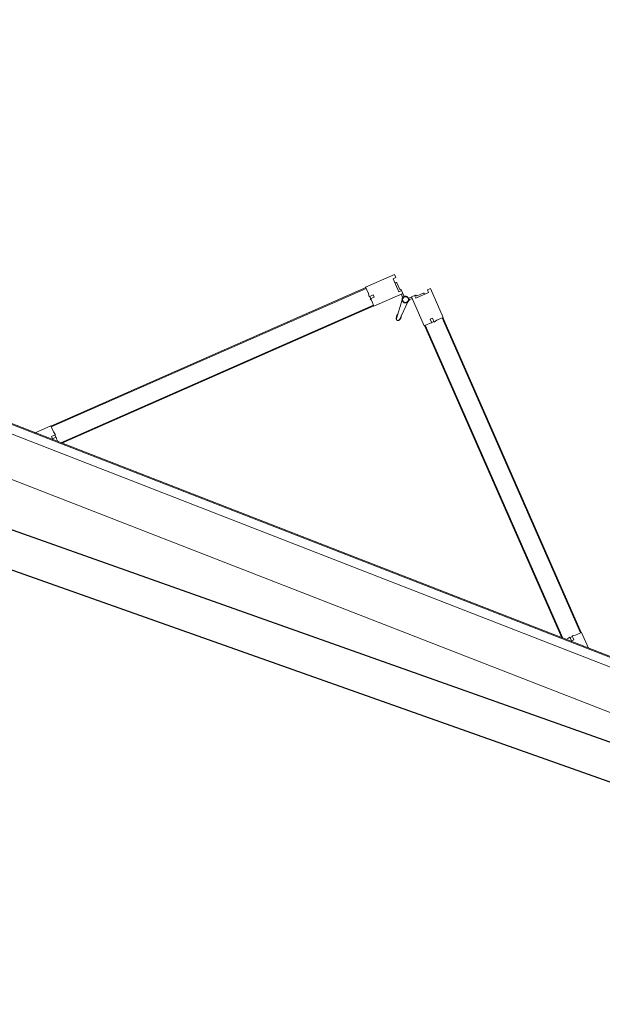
# Model space of a CAD drawing. Header units: millimetres. Extents: x 1512 to 2105, y 794 to 1149.
# Tile 238 of 256: x 1867.64 to 1869.04, y 878.68 to 881.06. Entities that reach past the tile are written whole.
import ezdxf

# ---------------------------------------------------------------- set-up
doc = ezdxf.new("R2010")
doc.units = ezdxf.units.MM
doc.layers.add('A-DOOR', color=31, linetype='Continuous', lineweight=9)
doc.layers.add('A-WALL', color=113, linetype='Continuous', lineweight=9)

# ---------------------------------------------------------------- blocks, each defined once
blk = doc.blocks.new('5-panel_Bi-fold_external_door_10806 - Type 1-V15-دوم')
at = {"layer": 'A-DOOR'}
for p, q in [((-0.1205, 0.7449), (-0.1742, 0.6912)), ((-0.1148, 0.7393), (-0.1205, 0.7449)), ((-0.1198, 0.7343), (-0.1148, 0.7393)), ((-0.0274, 0.7449), (-0.033, 0.7393)), ((-0.033, 0.7393), (-0.0281, 0.7343)), ((0.0264, 0.6912), (-0.0274, 0.7449)), ((-0.0957, 0.7103), (-0.1198, 0.7343)), ((-0.1103, 0.7284), (-0.112, 0.7266)), ((-0.1103, 0.7284), (-0.112, 0.7266)), ((-0.1103, 0.7284), (-0.112, 0.7266)), ((-0.097, 0.7173), (-0.1081, 0.7284)), ((-0.0908, 0.7153), (-0.0957, 0.7103)), ((-0.0909, 0.7151), (-0.0924, 0.7165)), ((-0.0851, 0.7096), (-0.0908, 0.7153)), ((-0.0571, 0.7153), (-0.0627, 0.7096)), ((-0.0521, 0.7103), (-0.0571, 0.7153)), ((-0.0554, 0.7165), (-0.0569, 0.7151)), ((-0.0281, 0.7343), (-0.0521, 0.7103)), ((-0.0397, 0.7284), (-0.0508, 0.7173)), ((-0.0358, 0.7266), (-0.0376, 0.7284)), ((-0.0358, 0.7266), (-0.0376, 0.7284)), ((-0.0358, 0.7266), (-0.0376, 0.7284)), ((-0.7598, 0.1042), (-0.1735, 0.6905)), ((-0.7584, 0.1027), (-0.1721, 0.6891)), ((-0.1742, 0.6912), (-0.1627, 0.6797)), ((-0.1735, 0.6905), (-0.1721, 0.6891)), ((-0.1389, 0.6558), (-0.0851, 0.7096)), ((-0.0879, 0.7068), (-0.0837, 0.7025)), ((-0.0797, 0.7039), (-0.0853, 0.7094)), ((-0.0812, 0.695), (-0.0779, 0.648)), ((-0.0699, 0.648), (-0.0666, 0.695)), ((-0.0625, 0.7094), (-0.0681, 0.7039)), ((-0.0674, 0.7031), (-0.0676, 0.7033)), ((-0.0674, 0.7031), (-0.0676, 0.7033)), ((-0.0674, 0.7031), (-0.0676, 0.7033)), ((-0.0674, 0.7031), (-0.0676, 0.7033)), ((-0.0674, 0.7031), (-0.0676, 0.7033)), ((-0.0674, 0.7031), (-0.0676, 0.7033)), ((-0.0674, 0.7031), (-0.0676, 0.7033)), ((-0.0674, 0.7031), (-0.0676, 0.7033)), ((-0.0674, 0.7031), (-0.0676, 0.7033)), ((-0.0642, 0.7025), (-0.0599, 0.7068)), ((-0.0627, 0.7096), (-0.009, 0.6558)), ((0.0148, 0.6797), (0.0264, 0.6912)), ((0.0243, 0.6891), (0.0257, 0.6905)), ((0.0243, 0.6891), (0.6106, 0.1027)), ((0.0257, 0.6905), (0.612, 0.1042)), ((-0.1627, 0.6797), (-0.158, 0.6731)), ((-0.158, 0.6731), (-0.1507, 0.6804)), ((-0.1571, 0.6741), (-0.1528, 0.6698)), ((-0.1464, 0.6762), (-0.1536, 0.6691)), ((-0.1536, 0.6691), (-0.15, 0.667)), ((-0.1507, 0.6804), (-0.1464, 0.6762)), ((-0.15, 0.667), (-0.1389, 0.6558)), ((-0.009, 0.6558), (0.0022, 0.667)), ((-0.0014, 0.6762), (0.0029, 0.6804)), ((0.0057, 0.6691), (-0.0014, 0.6762)), ((0.0022, 0.667), (0.0057, 0.6691)), ((0.0029, 0.6804), (0.0102, 0.6731)), ((0.005, 0.6698), (0.0092, 0.6741)), ((0.0102, 0.6731), (0.0148, 0.6797)), ((-0.7235, 0.0755), (-0.141, 0.658)), ((-0.7207, 0.0755), (-0.1396, 0.6566)), ((-0.141, 0.658), (-0.1396, 0.6566)), ((-0.0796, 0.6523), (-0.0777, 0.647)), ((-0.0796, 0.6523), (-0.0779, 0.648)), ((-0.0777, 0.647), (-0.0796, 0.6523)), ((-0.0777, 0.647), (-0.0778, 0.6474)), ((-0.0701, 0.647), (-0.0683, 0.6523)), ((-0.0683, 0.6523), (-0.0701, 0.647)), ((-0.0701, 0.647), (-0.07, 0.6474)), ((-0.0683, 0.6523), (-0.0699, 0.648)), ((-0.0083, 0.6566), (-0.0069, 0.658)), ((-0.0083, 0.6566), (0.5728, 0.0755)), ((-0.0069, 0.658), (0.5757, 0.0755)), ((-0.7605, 0.1049), (-0.7899, 0.0755)), ((-0.749, 0.0933), (-0.7605, 0.1049)), ((-0.7584, 0.1027), (-0.7598, 0.1042)), ((0.6127, 0.1049), (0.6012, 0.0933)), ((0.612, 0.1042), (0.6106, 0.1027)), ((0.6421, 0.0755), (0.6127, 0.1049)), ((2.581, 0.0759), (-2.331, 0.0759)), ((2.581, 0.0737), (-2.331, 0.0737)), ((-0.7498, 0.0814), (-0.7424, 0.0887)), ((-0.7455, 0.0771), (-0.7498, 0.0814)), ((-0.7424, 0.0887), (-0.749, 0.0933)), ((-0.7384, 0.0842), (-0.7455, 0.0771)), ((-0.7391, 0.0835), (-0.7434, 0.0877)), ((-0.7363, 0.0807), (-0.7384, 0.0842)), ((-0.7311, 0.0755), (-0.7363, 0.0807)), ((0.5885, 0.0807), (0.5833, 0.0755)), ((0.5906, 0.0842), (0.5885, 0.0807)), ((0.5977, 0.0771), (0.5906, 0.0842)), ((0.5956, 0.0877), (0.5913, 0.0835)), ((0.6012, 0.0933), (0.5946, 0.0887)), ((0.5946, 0.0887), (0.6019, 0.0814)), ((0.6019, 0.0814), (0.5977, 0.0771)), ((-2.331, 0.0516), (2.581, 0.0516)), ((-2.331, -0.05), (2.581, -0.05))]:
    blk.add_line(p, q, dxfattribs=at)
at = {"layer": 'A-DOOR', "flags": 128}
for points in [[(-0.0739, 0.7063), (-0.0742, 0.7063), (-0.0746, 0.7063), (-0.0749, 0.7063), (-0.0752, 0.7062), (-0.0755, 0.7062), (-0.0758, 0.7061), (-0.0761, 0.706), (-0.0764, 0.7059), (-0.0767, 0.7058), (-0.077, 0.7057), (-0.0773, 0.7056), (-0.0776, 0.7054), (-0.0779, 0.7053), (-0.0782, 0.7051), (-0.0784, 0.7049), (-0.0787, 0.7048), (-0.0789, 0.7046), (-0.0792, 0.7044), (-0.0794, 0.7041), (-0.0797, 0.7039), (-0.0799, 0.7037), (-0.0801, 0.7034), (-0.0803, 0.7032), (-0.0805, 0.7029), (-0.0806, 0.7027), (-0.0808, 0.7024), (-0.081, 0.7021), (-0.0811, 0.7018), (-0.0812, 0.7015), (-0.0814, 0.7012), (-0.0815, 0.7009), (-0.0816, 0.7006), (-0.0817, 0.7003), (-0.0817, 0.7), (-0.0818, 0.6997), (-0.0818, 0.6994), (-0.0819, 0.6991), (-0.0819, 0.6987), (-0.0819, 0.6984), (-0.0819, 0.6981), (-0.0819, 0.6978), (-0.0819, 0.6975), (-0.0818, 0.6972), (-0.0818, 0.6968), (-0.0817, 0.6965), (-0.0816, 0.6962), (-0.0815, 0.6959), (-0.0814, 0.6956), (-0.0813, 0.6953), (-0.0812, 0.695), (-0.0811, 0.6947), (-0.0809, 0.6944), (-0.0807, 0.6942), (-0.0806, 0.6939), (-0.0804, 0.6936), (-0.0802, 0.6934), (-0.08, 0.6931), (-0.0798, 0.6929), (-0.0796, 0.6927), (-0.0793, 0.6924), (-0.0791, 0.6922), (-0.0788, 0.692), (-0.0786, 0.6918), (-0.0783, 0.6917), (-0.078, 0.6915), (-0.0778, 0.6913), (-0.0775, 0.6912), (-0.0772, 0.691)], [(-0.0739, 0.7063), (-0.0742, 0.7063), (-0.0746, 0.7063), (-0.0749, 0.7063), (-0.0752, 0.7062), (-0.0755, 0.7062), (-0.0758, 0.7061), (-0.0761, 0.706), (-0.0764, 0.7059), (-0.0767, 0.7058), (-0.077, 0.7057), (-0.0773, 0.7056), (-0.0776, 0.7054), (-0.0779, 0.7053), (-0.0782, 0.7051), (-0.0784, 0.7049), (-0.0787, 0.7048), (-0.0789, 0.7046), (-0.0792, 0.7044), (-0.0794, 0.7041), (-0.0797, 0.7039), (-0.0799, 0.7037), (-0.0801, 0.7034), (-0.0803, 0.7032), (-0.0805, 0.7029), (-0.0806, 0.7027), (-0.0808, 0.7024), (-0.081, 0.7021), (-0.0811, 0.7018), (-0.0812, 0.7015), (-0.0814, 0.7012), (-0.0815, 0.7009), (-0.0816, 0.7006), (-0.0817, 0.7003), (-0.0817, 0.7), (-0.0818, 0.6997), (-0.0818, 0.6994), (-0.0819, 0.6991), (-0.0819, 0.6987), (-0.0819, 0.6984), (-0.0819, 0.6981), (-0.0819, 0.6978), (-0.0819, 0.6975), (-0.0818, 0.6972), (-0.0818, 0.6968), (-0.0817, 0.6965), (-0.0816, 0.6962), (-0.0815, 0.6959), (-0.0814, 0.6956), (-0.0813, 0.6953), (-0.0812, 0.695), (-0.0811, 0.6947), (-0.0809, 0.6944), (-0.0807, 0.6942), (-0.0806, 0.6939), (-0.0804, 0.6936), (-0.0802, 0.6934), (-0.08, 0.6931), (-0.0798, 0.6929), (-0.0796, 0.6927), (-0.0793, 0.6924), (-0.0791, 0.6922), (-0.0788, 0.692), (-0.0786, 0.6918), (-0.0783, 0.6917), (-0.078, 0.6915), (-0.0778, 0.6913), (-0.0775, 0.6912), (-0.0772, 0.691), (-0.0769, 0.6909), (-0.0766, 0.6908), (-0.0763, 0.6907), (-0.076, 0.6906), (-0.0757, 0.6905), (-0.0754, 0.6905), (-0.075, 0.6904), (-0.0747, 0.6904), (-0.0744, 0.6904), (-0.0741, 0.6903), (-0.0739, 0.6903)], [(-0.0739, 0.7063), (-0.0742, 0.7063), (-0.0746, 0.7063), (-0.0749, 0.7063), (-0.0752, 0.7062), (-0.0755, 0.7062), (-0.0758, 0.7061), (-0.0761, 0.706), (-0.0764, 0.7059), (-0.0767, 0.7058), (-0.077, 0.7057), (-0.0773, 0.7056), (-0.0776, 0.7054), (-0.0779, 0.7053), (-0.0782, 0.7051), (-0.0784, 0.7049), (-0.0787, 0.7048), (-0.0789, 0.7046), (-0.0792, 0.7044), (-0.0794, 0.7041), (-0.0797, 0.7039), (-0.0799, 0.7037), (-0.0801, 0.7034), (-0.0803, 0.7032), (-0.0805, 0.7029), (-0.0806, 0.7027), (-0.0808, 0.7024), (-0.081, 0.7021), (-0.0811, 0.7018), (-0.0812, 0.7015), (-0.0814, 0.7012), (-0.0815, 0.7009), (-0.0816, 0.7006), (-0.0817, 0.7003), (-0.0817, 0.7), (-0.0818, 0.6997), (-0.0818, 0.6994), (-0.0819, 0.6991), (-0.0819, 0.6987), (-0.0819, 0.6984), (-0.0819, 0.6981), (-0.0819, 0.6978), (-0.0819, 0.6975), (-0.0818, 0.6972), (-0.0818, 0.6968), (-0.0817, 0.6965), (-0.0816, 0.6962), (-0.0815, 0.6959), (-0.0814, 0.6956), (-0.0813, 0.6953), (-0.0812, 0.695), (-0.0811, 0.6947), (-0.0809, 0.6944), (-0.0807, 0.6942), (-0.0806, 0.6939), (-0.0804, 0.6936), (-0.0802, 0.6934), (-0.08, 0.6931), (-0.0798, 0.6929), (-0.0796, 0.6927), (-0.0793, 0.6924), (-0.0791, 0.6922), (-0.0788, 0.692), (-0.0786, 0.6918), (-0.0783, 0.6917), (-0.078, 0.6915), (-0.0778, 0.6913), (-0.0775, 0.6912), (-0.0772, 0.691)], [(-0.0739, 0.7063), (-0.0742, 0.7063), (-0.0746, 0.7063), (-0.0749, 0.7063), (-0.0752, 0.7062), (-0.0755, 0.7062), (-0.0758, 0.7061), (-0.0761, 0.706), (-0.0764, 0.7059), (-0.0767, 0.7058), (-0.077, 0.7057), (-0.0773, 0.7056), (-0.0776, 0.7054), (-0.0779, 0.7053), (-0.0782, 0.7051), (-0.0784, 0.7049), (-0.0787, 0.7048), (-0.0789, 0.7046), (-0.0792, 0.7044), (-0.0794, 0.7041), (-0.0797, 0.7039), (-0.0799, 0.7037), (-0.0801, 0.7034), (-0.0803, 0.7032), (-0.0805, 0.7029), (-0.0806, 0.7027), (-0.0808, 0.7024), (-0.081, 0.7021), (-0.0811, 0.7018), (-0.0812, 0.7015), (-0.0814, 0.7012), (-0.0815, 0.7009), (-0.0816, 0.7006), (-0.0817, 0.7003), (-0.0817, 0.7), (-0.0818, 0.6997), (-0.0818, 0.6994), (-0.0819, 0.6991), (-0.0819, 0.6987), (-0.0819, 0.6984), (-0.0819, 0.6981), (-0.0819, 0.6978), (-0.0819, 0.6975), (-0.0818, 0.6972), (-0.0818, 0.6968), (-0.0817, 0.6965), (-0.0816, 0.6962), (-0.0815, 0.6959), (-0.0814, 0.6956), (-0.0813, 0.6953), (-0.0812, 0.695), (-0.0811, 0.6947), (-0.0809, 0.6944), (-0.0807, 0.6942), (-0.0806, 0.6939), (-0.0804, 0.6936), (-0.0802, 0.6934), (-0.08, 0.6931), (-0.0798, 0.6929), (-0.0796, 0.6927), (-0.0793, 0.6924), (-0.0791, 0.6922), (-0.0788, 0.692), (-0.0786, 0.6918), (-0.0783, 0.6917), (-0.078, 0.6915), (-0.0778, 0.6913), (-0.0775, 0.6912), (-0.0772, 0.691)], [(-0.0739, 0.7063), (-0.0742, 0.7063), (-0.0746, 0.7063), (-0.0749, 0.7063), (-0.0752, 0.7062), (-0.0755, 0.7062), (-0.0758, 0.7061), (-0.0761, 0.706), (-0.0764, 0.7059), (-0.0767, 0.7058), (-0.077, 0.7057), (-0.0773, 0.7056), (-0.0776, 0.7054), (-0.0779, 0.7053), (-0.0782, 0.7051), (-0.0784, 0.7049), (-0.0787, 0.7048), (-0.0789, 0.7046), (-0.0792, 0.7044), (-0.0794, 0.7041), (-0.0797, 0.7039), (-0.0799, 0.7037), (-0.0801, 0.7034), (-0.0803, 0.7032), (-0.0805, 0.7029), (-0.0806, 0.7027), (-0.0808, 0.7024), (-0.081, 0.7021), (-0.0811, 0.7018), (-0.0812, 0.7015), (-0.0814, 0.7012), (-0.0815, 0.7009), (-0.0816, 0.7006), (-0.0817, 0.7003), (-0.0817, 0.7), (-0.0818, 0.6997), (-0.0818, 0.6994), (-0.0819, 0.6991), (-0.0819, 0.6987), (-0.0819, 0.6984), (-0.0819, 0.6981), (-0.0819, 0.6978), (-0.0819, 0.6975), (-0.0818, 0.6972), (-0.0818, 0.6968), (-0.0817, 0.6965), (-0.0816, 0.6962), (-0.0815, 0.6959), (-0.0814, 0.6956), (-0.0813, 0.6953), (-0.0812, 0.695), (-0.0811, 0.6947), (-0.0809, 0.6944), (-0.0807, 0.6942), (-0.0806, 0.6939), (-0.0804, 0.6936), (-0.0802, 0.6934), (-0.08, 0.6931), (-0.0798, 0.6929), (-0.0796, 0.6927), (-0.0793, 0.6924), (-0.0791, 0.6922), (-0.0788, 0.692), (-0.0786, 0.6918), (-0.0783, 0.6917), (-0.078, 0.6915), (-0.0778, 0.6913), (-0.0775, 0.6912), (-0.0772, 0.691)], [(-0.0808, 0.7024), (-0.081, 0.7021), (-0.0811, 0.7018), (-0.0812, 0.7015), (-0.0814, 0.7012), (-0.0815, 0.7009), (-0.0816, 0.7006), (-0.0817, 0.7003), (-0.0817, 0.7), (-0.0818, 0.6997), (-0.0818, 0.6994), (-0.0819, 0.6991), (-0.0819, 0.6987), (-0.0819, 0.6984), (-0.0819, 0.6981), (-0.0819, 0.6978), (-0.0819, 0.6975), (-0.0818, 0.6972), (-0.0818, 0.6968), (-0.0817, 0.6965), (-0.0816, 0.6962), (-0.0815, 0.6959), (-0.0814, 0.6956), (-0.0813, 0.6953)], [(-0.081, 0.7021), (-0.0811, 0.7018), (-0.0812, 0.7015), (-0.0814, 0.7012), (-0.0815, 0.7009), (-0.0816, 0.7006), (-0.0817, 0.7003), (-0.0817, 0.7), (-0.0818, 0.6997), (-0.0818, 0.6994), (-0.0819, 0.6991), (-0.0819, 0.6987), (-0.0819, 0.6984), (-0.0819, 0.6981), (-0.0819, 0.6978), (-0.0819, 0.6975), (-0.0818, 0.6972), (-0.0818, 0.6968), (-0.0817, 0.6965), (-0.0816, 0.6962), (-0.0815, 0.6959), (-0.0814, 0.6956), (-0.0813, 0.6953)], [(-0.081, 0.7021), (-0.0811, 0.7018), (-0.0812, 0.7015), (-0.0814, 0.7012), (-0.0815, 0.7009), (-0.0816, 0.7006), (-0.0817, 0.7003), (-0.0817, 0.7), (-0.0818, 0.6997), (-0.0818, 0.6994), (-0.0819, 0.6991), (-0.0819, 0.6987), (-0.0819, 0.6984), (-0.0819, 0.6981), (-0.0819, 0.6978), (-0.0819, 0.6975), (-0.0818, 0.6972), (-0.0818, 0.6968), (-0.0817, 0.6965), (-0.0816, 0.6962), (-0.0815, 0.6959), (-0.0814, 0.6956), (-0.0813, 0.6953)], [(-0.081, 0.7021), (-0.0811, 0.7018), (-0.0812, 0.7015), (-0.0814, 0.7012), (-0.0815, 0.7009), (-0.0816, 0.7006), (-0.0817, 0.7003), (-0.0817, 0.7), (-0.0818, 0.6997), (-0.0818, 0.6994), (-0.0819, 0.6991), (-0.0819, 0.6987), (-0.0819, 0.6984), (-0.0819, 0.6981), (-0.0819, 0.6978), (-0.0819, 0.6975), (-0.0818, 0.6972), (-0.0818, 0.6968), (-0.0817, 0.6965), (-0.0816, 0.6962), (-0.0815, 0.6959), (-0.0814, 0.6956), (-0.0813, 0.6953)], [(-0.081, 0.7021), (-0.0811, 0.7018), (-0.0812, 0.7015), (-0.0814, 0.7012), (-0.0815, 0.7009), (-0.0816, 0.7006), (-0.0817, 0.7003), (-0.0817, 0.7), (-0.0818, 0.6997), (-0.0818, 0.6994), (-0.0819, 0.6991), (-0.0819, 0.6987), (-0.0819, 0.6984), (-0.0819, 0.6981), (-0.0819, 0.6978), (-0.0819, 0.6975), (-0.0818, 0.6972), (-0.0818, 0.6968), (-0.0817, 0.6965), (-0.0816, 0.6962), (-0.0815, 0.6959), (-0.0814, 0.6956), (-0.0813, 0.6953)], [(-0.081, 0.7021), (-0.0811, 0.7018), (-0.0812, 0.7015), (-0.0814, 0.7012), (-0.0815, 0.7009), (-0.0816, 0.7006), (-0.0817, 0.7003), (-0.0817, 0.7), (-0.0818, 0.6997), (-0.0818, 0.6994), (-0.0819, 0.6991), (-0.0819, 0.6987), (-0.0819, 0.6984), (-0.0819, 0.6981), (-0.0819, 0.6978), (-0.0819, 0.6975), (-0.0818, 0.6972), (-0.0818, 0.6968), (-0.0817, 0.6965), (-0.0816, 0.6962), (-0.0815, 0.6959), (-0.0814, 0.6956), (-0.0813, 0.6953)], [(-0.081, 0.7021), (-0.0811, 0.7018), (-0.0812, 0.7015), (-0.0814, 0.7012), (-0.0815, 0.7009), (-0.0816, 0.7006), (-0.0817, 0.7003), (-0.0817, 0.7), (-0.0818, 0.6997), (-0.0818, 0.6994), (-0.0819, 0.6991), (-0.0819, 0.6987), (-0.0819, 0.6984), (-0.0819, 0.6981), (-0.0819, 0.6978), (-0.0819, 0.6975), (-0.0818, 0.6972), (-0.0818, 0.6968), (-0.0817, 0.6965), (-0.0816, 0.6962), (-0.0815, 0.6959), (-0.0814, 0.6956), (-0.0813, 0.6953)], [(-0.081, 0.7021), (-0.0811, 0.7018), (-0.0812, 0.7015), (-0.0814, 0.7012), (-0.0815, 0.7009), (-0.0816, 0.7006), (-0.0817, 0.7003), (-0.0817, 0.7), (-0.0818, 0.6997), (-0.0818, 0.6994), (-0.0819, 0.6991), (-0.0819, 0.6987), (-0.0819, 0.6984), (-0.0819, 0.6981), (-0.0819, 0.6978), (-0.0819, 0.6975), (-0.0818, 0.6972), (-0.0818, 0.6968), (-0.0817, 0.6965), (-0.0816, 0.6962), (-0.0815, 0.6959), (-0.0814, 0.6956), (-0.0813, 0.6953)], [(-0.081, 0.7021), (-0.0811, 0.7018), (-0.0812, 0.7015), (-0.0814, 0.7012), (-0.0815, 0.7009), (-0.0816, 0.7006), (-0.0817, 0.7003), (-0.0817, 0.7), (-0.0818, 0.6997), (-0.0818, 0.6994), (-0.0819, 0.6991), (-0.0819, 0.6987), (-0.0819, 0.6984), (-0.0819, 0.6981), (-0.0819, 0.6978), (-0.0819, 0.6975), (-0.0818, 0.6972), (-0.0818, 0.6968), (-0.0817, 0.6965), (-0.0816, 0.6962), (-0.0815, 0.6959), (-0.0814, 0.6956), (-0.0813, 0.6953)], [(-0.0742, 0.7063), (-0.0746, 0.7063), (-0.0749, 0.7063), (-0.0752, 0.7062), (-0.0755, 0.7062), (-0.0758, 0.7061), (-0.0761, 0.706), (-0.0764, 0.7059), (-0.0767, 0.7058), (-0.077, 0.7057), (-0.0773, 0.7056), (-0.0776, 0.7054), (-0.0779, 0.7053), (-0.0782, 0.7051), (-0.0784, 0.7049), (-0.0787, 0.7048), (-0.0789, 0.7046), (-0.0792, 0.7044), (-0.0794, 0.7041), (-0.0797, 0.7039), (-0.0799, 0.7037), (-0.0801, 0.7034), (-0.0803, 0.7032), (-0.0805, 0.7029)], [(-0.0742, 0.7063), (-0.0746, 0.7063), (-0.0749, 0.7063), (-0.0752, 0.7062), (-0.0755, 0.7062), (-0.0758, 0.7061), (-0.0761, 0.706), (-0.0764, 0.7059), (-0.0767, 0.7058), (-0.077, 0.7057), (-0.0773, 0.7056), (-0.0776, 0.7054), (-0.0779, 0.7053), (-0.0782, 0.7051), (-0.0784, 0.7049), (-0.0787, 0.7048), (-0.0789, 0.7046), (-0.0792, 0.7044), (-0.0794, 0.7041), (-0.0797, 0.7039), (-0.0799, 0.7037), (-0.0801, 0.7034), (-0.0803, 0.7032), (-0.0805, 0.7029)], [(-0.0742, 0.7063), (-0.0746, 0.7063), (-0.0749, 0.7063), (-0.0752, 0.7062), (-0.0755, 0.7062), (-0.0758, 0.7061), (-0.0761, 0.706), (-0.0764, 0.7059), (-0.0767, 0.7058), (-0.077, 0.7057), (-0.0773, 0.7056), (-0.0776, 0.7054), (-0.0779, 0.7053), (-0.0782, 0.7051), (-0.0784, 0.7049), (-0.0787, 0.7048), (-0.0789, 0.7046), (-0.0792, 0.7044), (-0.0794, 0.7041), (-0.0797, 0.7039), (-0.0799, 0.7037), (-0.0801, 0.7034), (-0.0803, 0.7032), (-0.0805, 0.7029)], [(-0.0742, 0.7063), (-0.0746, 0.7063), (-0.0749, 0.7063), (-0.0752, 0.7062), (-0.0755, 0.7062), (-0.0758, 0.7061), (-0.0761, 0.706), (-0.0764, 0.7059), (-0.0767, 0.7058), (-0.077, 0.7057), (-0.0773, 0.7056), (-0.0776, 0.7054), (-0.0779, 0.7053), (-0.0782, 0.7051), (-0.0784, 0.7049), (-0.0787, 0.7048), (-0.0789, 0.7046), (-0.0792, 0.7044), (-0.0794, 0.7041), (-0.0797, 0.7039), (-0.0799, 0.7037), (-0.0801, 0.7034), (-0.0803, 0.7032), (-0.0805, 0.7029)], [(-0.0742, 0.7063), (-0.0746, 0.7063), (-0.0749, 0.7063), (-0.0752, 0.7062), (-0.0755, 0.7062), (-0.0758, 0.7061), (-0.0761, 0.706), (-0.0764, 0.7059), (-0.0767, 0.7058), (-0.077, 0.7057), (-0.0773, 0.7056), (-0.0776, 0.7054), (-0.0779, 0.7053), (-0.0782, 0.7051), (-0.0784, 0.7049), (-0.0787, 0.7048), (-0.0789, 0.7046), (-0.0792, 0.7044), (-0.0794, 0.7041), (-0.0797, 0.7039), (-0.0799, 0.7037), (-0.0801, 0.7034), (-0.0803, 0.7032), (-0.0805, 0.7029)], [(-0.0742, 0.7063), (-0.0746, 0.7063), (-0.0749, 0.7063), (-0.0752, 0.7062), (-0.0755, 0.7062), (-0.0758, 0.7061), (-0.0761, 0.706), (-0.0764, 0.7059), (-0.0767, 0.7058), (-0.077, 0.7057), (-0.0773, 0.7056), (-0.0776, 0.7054), (-0.0779, 0.7053), (-0.0782, 0.7051), (-0.0784, 0.7049), (-0.0787, 0.7048), (-0.0789, 0.7046), (-0.0792, 0.7044), (-0.0794, 0.7041), (-0.0797, 0.7039), (-0.0799, 0.7037), (-0.0801, 0.7034), (-0.0803, 0.7032), (-0.0805, 0.7029)], [(-0.0742, 0.7063), (-0.0746, 0.7063), (-0.0749, 0.7063), (-0.0752, 0.7062), (-0.0755, 0.7062), (-0.0758, 0.7061), (-0.0761, 0.706), (-0.0764, 0.7059), (-0.0767, 0.7058), (-0.077, 0.7057), (-0.0773, 0.7056), (-0.0776, 0.7054), (-0.0779, 0.7053), (-0.0782, 0.7051), (-0.0784, 0.7049), (-0.0787, 0.7048), (-0.0789, 0.7046), (-0.0792, 0.7044), (-0.0794, 0.7041), (-0.0797, 0.7039), (-0.0799, 0.7037), (-0.0801, 0.7034), (-0.0803, 0.7032), (-0.0805, 0.7029)], [(-0.0742, 0.7063), (-0.0746, 0.7063), (-0.0749, 0.7063), (-0.0752, 0.7062), (-0.0755, 0.7062), (-0.0758, 0.7061), (-0.0761, 0.706), (-0.0764, 0.7059), (-0.0767, 0.7058), (-0.077, 0.7057), (-0.0773, 0.7056), (-0.0776, 0.7054), (-0.0779, 0.7053), (-0.0782, 0.7051), (-0.0784, 0.7049), (-0.0787, 0.7048), (-0.0789, 0.7046), (-0.0792, 0.7044), (-0.0794, 0.7041), (-0.0797, 0.7039), (-0.0799, 0.7037), (-0.0801, 0.7034), (-0.0803, 0.7032), (-0.0805, 0.7029)], [(-0.0742, 0.7063), (-0.0746, 0.7063), (-0.0749, 0.7063), (-0.0752, 0.7062), (-0.0755, 0.7062), (-0.0758, 0.7061), (-0.0761, 0.706), (-0.0764, 0.7059), (-0.0767, 0.7058), (-0.077, 0.7057), (-0.0773, 0.7056), (-0.0776, 0.7054), (-0.0779, 0.7053), (-0.0782, 0.7051), (-0.0784, 0.7049), (-0.0787, 0.7048), (-0.0789, 0.7046), (-0.0792, 0.7044), (-0.0794, 0.7041), (-0.0797, 0.7039), (-0.0799, 0.7037), (-0.0801, 0.7034), (-0.0803, 0.7032), (-0.0805, 0.7029)], [(-0.0769, 0.6909), (-0.0766, 0.6908), (-0.0763, 0.6907), (-0.076, 0.6906), (-0.0757, 0.6905), (-0.0754, 0.6905), (-0.075, 0.6904), (-0.0747, 0.6904), (-0.0744, 0.6904), (-0.0741, 0.6903), (-0.0739, 0.6903)], [(-0.0769, 0.6909), (-0.0766, 0.6908), (-0.0763, 0.6907), (-0.076, 0.6906), (-0.0757, 0.6905), (-0.0754, 0.6905), (-0.075, 0.6904), (-0.0747, 0.6904), (-0.0744, 0.6904), (-0.0741, 0.6903), (-0.0739, 0.6903)], [(-0.0769, 0.6909), (-0.0766, 0.6908), (-0.0763, 0.6907), (-0.076, 0.6906), (-0.0757, 0.6905), (-0.0754, 0.6905), (-0.075, 0.6904), (-0.0747, 0.6904), (-0.0744, 0.6904), (-0.0741, 0.6903), (-0.0739, 0.6903)], [(-0.0769, 0.6909), (-0.0766, 0.6908), (-0.0763, 0.6907), (-0.076, 0.6906), (-0.0757, 0.6905), (-0.0754, 0.6905), (-0.075, 0.6904), (-0.0747, 0.6904), (-0.0744, 0.6904), (-0.0741, 0.6903), (-0.0739, 0.6903)], [(-0.0681, 0.7038), (-0.0683, 0.704), (-0.0685, 0.7042), (-0.0688, 0.7045), (-0.069, 0.7047), (-0.0693, 0.7048), (-0.0695, 0.705), (-0.0698, 0.7052), (-0.0701, 0.7054), (-0.0704, 0.7055), (-0.0706, 0.7056), (-0.0709, 0.7058), (-0.0712, 0.7059), (-0.0715, 0.706), (-0.0718, 0.7061), (-0.0722, 0.7061), (-0.0725, 0.7062), (-0.0728, 0.7063), (-0.0731, 0.7063), (-0.0734, 0.7063), (-0.0737, 0.7063), (-0.0739, 0.7063)], [(-0.0739, 0.6903), (-0.0736, 0.6903), (-0.0733, 0.6904), (-0.073, 0.6904), (-0.0726, 0.6904), (-0.0723, 0.6905), (-0.072, 0.6906), (-0.0717, 0.6907), (-0.0714, 0.6907), (-0.0711, 0.6909), (-0.0708, 0.691), (-0.0705, 0.6911), (-0.0702, 0.6912), (-0.0699, 0.6914), (-0.0697, 0.6916), (-0.0694, 0.6917), (-0.0691, 0.6919), (-0.0689, 0.6921), (-0.0686, 0.6923), (-0.0684, 0.6925), (-0.0682, 0.6928), (-0.068, 0.693), (-0.0677, 0.6932), (-0.0676, 0.6935), (-0.0674, 0.6938), (-0.0672, 0.694), (-0.067, 0.6943), (-0.0669, 0.6946), (-0.0667, 0.6949), (-0.0666, 0.6951), (-0.0665, 0.6954), (-0.0663, 0.6957), (-0.0663, 0.696), (-0.0662, 0.6964), (-0.0661, 0.6967), (-0.066, 0.697), (-0.066, 0.6973), (-0.0659, 0.6976), (-0.0659, 0.6979), (-0.0659, 0.6983), (-0.0659, 0.6986), (-0.0659, 0.6989), (-0.066, 0.6992), (-0.066, 0.6995), (-0.0661, 0.6998), (-0.0661, 0.7002), (-0.0662, 0.7005), (-0.0663, 0.7008), (-0.0664, 0.7011), (-0.0665, 0.7014), (-0.0666, 0.7017), (-0.0668, 0.702), (-0.0669, 0.7022), (-0.0671, 0.7025), (-0.0673, 0.7028), (-0.0674, 0.7031), (-0.0676, 0.7033), (-0.0678, 0.7036), (-0.0681, 0.7038), (-0.0683, 0.704), (-0.0685, 0.7042), (-0.0688, 0.7045), (-0.069, 0.7047), (-0.0693, 0.7048), (-0.0695, 0.705), (-0.0698, 0.7052), (-0.0701, 0.7054), (-0.0704, 0.7055), (-0.0706, 0.7056), (-0.0709, 0.7058), (-0.0712, 0.7059), (-0.0715, 0.706), (-0.0718, 0.7061), (-0.0722, 0.7061), (-0.0725, 0.7062), (-0.0728, 0.7063), (-0.0731, 0.7063), (-0.0734, 0.7063), (-0.0737, 0.7063), (-0.0739, 0.7063)], [(-0.0681, 0.7038), (-0.0683, 0.704), (-0.0685, 0.7042), (-0.0688, 0.7045), (-0.069, 0.7047), (-0.0693, 0.7048), (-0.0695, 0.705), (-0.0698, 0.7052), (-0.0701, 0.7054), (-0.0704, 0.7055), (-0.0706, 0.7056), (-0.0709, 0.7058), (-0.0712, 0.7059), (-0.0715, 0.706), (-0.0718, 0.7061), (-0.0722, 0.7061), (-0.0725, 0.7062), (-0.0728, 0.7063), (-0.0731, 0.7063), (-0.0734, 0.7063), (-0.0737, 0.7063), (-0.0739, 0.7063)], [(-0.0681, 0.7038), (-0.0683, 0.704), (-0.0685, 0.7042), (-0.0688, 0.7045), (-0.069, 0.7047), (-0.0693, 0.7048), (-0.0695, 0.705), (-0.0698, 0.7052), (-0.0701, 0.7054), (-0.0704, 0.7055), (-0.0706, 0.7056), (-0.0709, 0.7058), (-0.0712, 0.7059), (-0.0715, 0.706), (-0.0718, 0.7061), (-0.0722, 0.7061), (-0.0725, 0.7062), (-0.0728, 0.7063), (-0.0731, 0.7063), (-0.0734, 0.7063), (-0.0737, 0.7063), (-0.0739, 0.7063)], [(-0.0681, 0.7038), (-0.0683, 0.704), (-0.0685, 0.7042), (-0.0688, 0.7045), (-0.069, 0.7047), (-0.0693, 0.7048), (-0.0695, 0.705), (-0.0698, 0.7052), (-0.0701, 0.7054), (-0.0704, 0.7055), (-0.0706, 0.7056), (-0.0709, 0.7058), (-0.0712, 0.7059), (-0.0715, 0.706), (-0.0718, 0.7061), (-0.0722, 0.7061), (-0.0725, 0.7062), (-0.0728, 0.7063), (-0.0731, 0.7063), (-0.0734, 0.7063), (-0.0737, 0.7063), (-0.0739, 0.7063)], [(-0.0739, 0.6903), (-0.0736, 0.6903), (-0.0733, 0.6904), (-0.073, 0.6904), (-0.0726, 0.6904), (-0.0723, 0.6905), (-0.072, 0.6906), (-0.0717, 0.6907), (-0.0714, 0.6907), (-0.0711, 0.6909), (-0.0708, 0.691), (-0.0705, 0.6911), (-0.0702, 0.6912), (-0.0699, 0.6914), (-0.0697, 0.6916), (-0.0694, 0.6917), (-0.0691, 0.6919), (-0.0689, 0.6921), (-0.0686, 0.6923), (-0.0684, 0.6925), (-0.0682, 0.6928), (-0.068, 0.693), (-0.0677, 0.6932), (-0.0676, 0.6935), (-0.0674, 0.6938), (-0.0672, 0.694), (-0.067, 0.6943), (-0.0669, 0.6946), (-0.0667, 0.6949), (-0.0666, 0.6951), (-0.0665, 0.6954), (-0.0663, 0.6957), (-0.0663, 0.696), (-0.0662, 0.6964), (-0.0661, 0.6967), (-0.066, 0.697), (-0.066, 0.6973), (-0.0659, 0.6976), (-0.0659, 0.6979), (-0.0659, 0.6983), (-0.0659, 0.6986), (-0.0659, 0.6989), (-0.066, 0.6992), (-0.066, 0.6995), (-0.0661, 0.6998), (-0.0661, 0.7002), (-0.0662, 0.7005), (-0.0663, 0.7008), (-0.0664, 0.7011), (-0.0665, 0.7014), (-0.0666, 0.7017), (-0.0668, 0.702), (-0.0669, 0.7022), (-0.0671, 0.7025), (-0.0673, 0.7028), (-0.0674, 0.7031), (-0.0676, 0.7033)], [(-0.0739, 0.6903), (-0.0736, 0.6903), (-0.0733, 0.6904), (-0.073, 0.6904), (-0.0726, 0.6904), (-0.0723, 0.6905), (-0.072, 0.6906), (-0.0717, 0.6907), (-0.0714, 0.6907), (-0.0711, 0.6909), (-0.0708, 0.691), (-0.0705, 0.6911), (-0.0702, 0.6912), (-0.0699, 0.6914), (-0.0697, 0.6916), (-0.0694, 0.6917), (-0.0691, 0.6919), (-0.0689, 0.6921), (-0.0686, 0.6923), (-0.0684, 0.6925), (-0.0682, 0.6928), (-0.068, 0.693), (-0.0677, 0.6932), (-0.0676, 0.6935), (-0.0674, 0.6938), (-0.0672, 0.694), (-0.067, 0.6943), (-0.0669, 0.6946), (-0.0667, 0.6949), (-0.0666, 0.6951), (-0.0665, 0.6954), (-0.0663, 0.6957), (-0.0663, 0.696), (-0.0662, 0.6964), (-0.0661, 0.6967), (-0.066, 0.697), (-0.066, 0.6973), (-0.0659, 0.6976), (-0.0659, 0.6979), (-0.0659, 0.6983), (-0.0659, 0.6986), (-0.0659, 0.6989), (-0.066, 0.6992), (-0.066, 0.6995), (-0.0661, 0.6998), (-0.0661, 0.7002), (-0.0662, 0.7005), (-0.0663, 0.7008), (-0.0664, 0.7011), (-0.0665, 0.7014), (-0.0666, 0.7017), (-0.0668, 0.702), (-0.0669, 0.7022), (-0.0671, 0.7025), (-0.0673, 0.7028), (-0.0674, 0.7031), (-0.0676, 0.7033)], [(-0.0739, 0.6903), (-0.0736, 0.6903), (-0.0733, 0.6904), (-0.073, 0.6904), (-0.0726, 0.6904), (-0.0723, 0.6905), (-0.072, 0.6906), (-0.0717, 0.6907), (-0.0714, 0.6907), (-0.0711, 0.6909), (-0.0708, 0.691), (-0.0705, 0.6911), (-0.0702, 0.6912), (-0.0699, 0.6914), (-0.0697, 0.6916), (-0.0694, 0.6917), (-0.0691, 0.6919), (-0.0689, 0.6921), (-0.0686, 0.6923), (-0.0684, 0.6925), (-0.0682, 0.6928), (-0.068, 0.693), (-0.0677, 0.6932), (-0.0676, 0.6935), (-0.0674, 0.6938), (-0.0672, 0.694), (-0.067, 0.6943), (-0.0669, 0.6946), (-0.0667, 0.6949), (-0.0666, 0.6951), (-0.0665, 0.6954), (-0.0663, 0.6957), (-0.0663, 0.696), (-0.0662, 0.6964), (-0.0661, 0.6967), (-0.066, 0.697), (-0.066, 0.6973), (-0.0659, 0.6976), (-0.0659, 0.6979), (-0.0659, 0.6983), (-0.0659, 0.6986), (-0.0659, 0.6989), (-0.066, 0.6992), (-0.066, 0.6995), (-0.0661, 0.6998), (-0.0661, 0.7002), (-0.0662, 0.7005), (-0.0663, 0.7008), (-0.0664, 0.7011), (-0.0665, 0.7014), (-0.0666, 0.7017), (-0.0668, 0.702), (-0.0669, 0.7022), (-0.0671, 0.7025), (-0.0673, 0.7028), (-0.0674, 0.7031), (-0.0676, 0.7033)], [(-0.0739, 0.6903), (-0.0736, 0.6903), (-0.0733, 0.6904), (-0.073, 0.6904), (-0.0726, 0.6904), (-0.0723, 0.6905), (-0.072, 0.6906), (-0.0717, 0.6907), (-0.0714, 0.6907), (-0.0711, 0.6909), (-0.0708, 0.691), (-0.0705, 0.6911), (-0.0702, 0.6912), (-0.0699, 0.6914), (-0.0697, 0.6916), (-0.0694, 0.6917), (-0.0691, 0.6919), (-0.0689, 0.6921), (-0.0686, 0.6923), (-0.0684, 0.6925), (-0.0682, 0.6928), (-0.068, 0.693), (-0.0677, 0.6932), (-0.0676, 0.6935), (-0.0674, 0.6938), (-0.0672, 0.694), (-0.067, 0.6943), (-0.0669, 0.6946), (-0.0667, 0.6949), (-0.0666, 0.6951), (-0.0665, 0.6954), (-0.0663, 0.6957), (-0.0663, 0.696), (-0.0662, 0.6964), (-0.0661, 0.6967), (-0.066, 0.697), (-0.066, 0.6973), (-0.0659, 0.6976), (-0.0659, 0.6979), (-0.0659, 0.6983), (-0.0659, 0.6986), (-0.0659, 0.6989), (-0.066, 0.6992), (-0.066, 0.6995), (-0.0661, 0.6998), (-0.0661, 0.7002), (-0.0662, 0.7005), (-0.0663, 0.7008), (-0.0664, 0.7011), (-0.0665, 0.7014), (-0.0666, 0.7017), (-0.0668, 0.702), (-0.0669, 0.7022), (-0.0671, 0.7025), (-0.0673, 0.7028), (-0.0674, 0.7031), (-0.0676, 0.7033)], [(-0.0709, 0.7058), (-0.0712, 0.7059), (-0.0715, 0.706), (-0.0718, 0.7061), (-0.0722, 0.7061), (-0.0725, 0.7062), (-0.0728, 0.7063), (-0.0731, 0.7063), (-0.0734, 0.7063)], [(-0.0709, 0.7058), (-0.0712, 0.7059), (-0.0715, 0.706), (-0.0718, 0.7061), (-0.0722, 0.7061), (-0.0725, 0.7062), (-0.0728, 0.7063), (-0.0731, 0.7063), (-0.0734, 0.7063)], [(-0.0709, 0.7058), (-0.0712, 0.7059), (-0.0715, 0.706), (-0.0718, 0.7061), (-0.0722, 0.7061), (-0.0725, 0.7062), (-0.0728, 0.7063), (-0.0731, 0.7063), (-0.0734, 0.7063)], [(-0.0709, 0.7058), (-0.0712, 0.7059), (-0.0715, 0.706), (-0.0718, 0.7061), (-0.0722, 0.7061), (-0.0725, 0.7062), (-0.0728, 0.7063), (-0.0731, 0.7063), (-0.0734, 0.7063)], [(-0.0709, 0.7058), (-0.0712, 0.7059), (-0.0715, 0.706), (-0.0718, 0.7061), (-0.0722, 0.7061), (-0.0725, 0.7062), (-0.0728, 0.7063), (-0.0731, 0.7063), (-0.0734, 0.7063)], [(-0.0709, 0.7058), (-0.0712, 0.7059), (-0.0715, 0.706), (-0.0718, 0.7061), (-0.0722, 0.7061), (-0.0725, 0.7062), (-0.0728, 0.7063), (-0.0731, 0.7063), (-0.0734, 0.7063)], [(-0.0709, 0.7058), (-0.0712, 0.7059), (-0.0715, 0.706), (-0.0718, 0.7061), (-0.0722, 0.7061), (-0.0725, 0.7062), (-0.0728, 0.7063), (-0.0731, 0.7063), (-0.0734, 0.7063)], [(-0.0709, 0.7058), (-0.0712, 0.7059), (-0.0715, 0.706), (-0.0718, 0.7061), (-0.0722, 0.7061), (-0.0725, 0.7062), (-0.0728, 0.7063), (-0.0731, 0.7063), (-0.0734, 0.7063)], [(-0.0709, 0.7058), (-0.0712, 0.7059), (-0.0715, 0.706), (-0.0718, 0.7061), (-0.0722, 0.7061), (-0.0725, 0.7062), (-0.0728, 0.7063), (-0.0731, 0.7063), (-0.0734, 0.7063)], [(-0.0681, 0.7038), (-0.0683, 0.704), (-0.0685, 0.7042), (-0.0688, 0.7045), (-0.069, 0.7047), (-0.0693, 0.7048), (-0.0695, 0.705), (-0.0698, 0.7052), (-0.0701, 0.7054), (-0.0704, 0.7055), (-0.0706, 0.7056)], [(-0.0681, 0.7038), (-0.0683, 0.704), (-0.0685, 0.7042), (-0.0688, 0.7045), (-0.069, 0.7047), (-0.0693, 0.7048), (-0.0695, 0.705), (-0.0698, 0.7052), (-0.0701, 0.7054), (-0.0704, 0.7055), (-0.0706, 0.7056)], [(-0.0681, 0.7038), (-0.0683, 0.704), (-0.0685, 0.7042), (-0.0688, 0.7045), (-0.069, 0.7047), (-0.0693, 0.7048), (-0.0695, 0.705), (-0.0698, 0.7052), (-0.0701, 0.7054), (-0.0704, 0.7055), (-0.0706, 0.7056)], [(-0.0681, 0.7038), (-0.0683, 0.704), (-0.0685, 0.7042), (-0.0688, 0.7045), (-0.069, 0.7047), (-0.0693, 0.7048), (-0.0695, 0.705), (-0.0698, 0.7052), (-0.0701, 0.7054), (-0.0704, 0.7055), (-0.0706, 0.7056)], [(-0.0681, 0.7038), (-0.0683, 0.704), (-0.0685, 0.7042), (-0.0688, 0.7045), (-0.069, 0.7047), (-0.0693, 0.7048), (-0.0695, 0.705), (-0.0698, 0.7052), (-0.0701, 0.7054), (-0.0704, 0.7055), (-0.0706, 0.7056)], [(-0.0681, 0.7038), (-0.0683, 0.704), (-0.0685, 0.7042), (-0.0688, 0.7045), (-0.069, 0.7047), (-0.0693, 0.7048), (-0.0695, 0.705), (-0.0698, 0.7052), (-0.0701, 0.7054), (-0.0704, 0.7055), (-0.0706, 0.7056)], [(-0.0681, 0.7038), (-0.0683, 0.704), (-0.0685, 0.7042), (-0.0688, 0.7045), (-0.069, 0.7047), (-0.0693, 0.7048), (-0.0695, 0.705), (-0.0698, 0.7052), (-0.0701, 0.7054), (-0.0704, 0.7055), (-0.0706, 0.7056)], [(-0.0681, 0.7038), (-0.0683, 0.704), (-0.0685, 0.7042), (-0.0688, 0.7045), (-0.069, 0.7047), (-0.0693, 0.7048), (-0.0695, 0.705), (-0.0698, 0.7052), (-0.0701, 0.7054), (-0.0704, 0.7055), (-0.0706, 0.7056)], [(-0.0681, 0.7038), (-0.0683, 0.704), (-0.0685, 0.7042), (-0.0688, 0.7045), (-0.069, 0.7047), (-0.0693, 0.7048), (-0.0695, 0.705), (-0.0698, 0.7052), (-0.0701, 0.7054), (-0.0704, 0.7055), (-0.0706, 0.7056)], [(-0.0665, 0.6954), (-0.0663, 0.6957), (-0.0663, 0.696), (-0.0662, 0.6964), (-0.0661, 0.6967), (-0.066, 0.697), (-0.066, 0.6973), (-0.0659, 0.6976), (-0.0659, 0.6979), (-0.0659, 0.6983), (-0.0659, 0.6986), (-0.0659, 0.6989), (-0.066, 0.6992), (-0.066, 0.6995), (-0.0661, 0.6998), (-0.0661, 0.7002), (-0.0662, 0.7005), (-0.0663, 0.7008), (-0.0664, 0.7011), (-0.0665, 0.7014), (-0.0666, 0.7017), (-0.0668, 0.702), (-0.0669, 0.7022), (-0.0671, 0.7025)], [(-0.0665, 0.6954), (-0.0663, 0.6957), (-0.0663, 0.696), (-0.0662, 0.6964), (-0.0661, 0.6967), (-0.066, 0.697), (-0.066, 0.6973), (-0.0659, 0.6976), (-0.0659, 0.6979), (-0.0659, 0.6983), (-0.0659, 0.6986), (-0.0659, 0.6989), (-0.066, 0.6992), (-0.066, 0.6995), (-0.0661, 0.6998), (-0.0661, 0.7002), (-0.0662, 0.7005), (-0.0663, 0.7008), (-0.0664, 0.7011), (-0.0665, 0.7014), (-0.0666, 0.7017), (-0.0668, 0.702)], [(-0.0665, 0.6954), (-0.0663, 0.6957), (-0.0663, 0.696), (-0.0662, 0.6964), (-0.0661, 0.6967), (-0.066, 0.697), (-0.066, 0.6973), (-0.0659, 0.6976), (-0.0659, 0.6979), (-0.0659, 0.6983), (-0.0659, 0.6986), (-0.0659, 0.6989), (-0.066, 0.6992), (-0.066, 0.6995), (-0.0661, 0.6998), (-0.0661, 0.7002), (-0.0662, 0.7005), (-0.0663, 0.7008), (-0.0664, 0.7011), (-0.0665, 0.7014), (-0.0666, 0.7017), (-0.0668, 0.702)], [(-0.0665, 0.6954), (-0.0663, 0.6957), (-0.0663, 0.696), (-0.0662, 0.6964), (-0.0661, 0.6967), (-0.066, 0.697), (-0.066, 0.6973), (-0.0659, 0.6976), (-0.0659, 0.6979), (-0.0659, 0.6983), (-0.0659, 0.6986), (-0.0659, 0.6989), (-0.066, 0.6992), (-0.066, 0.6995), (-0.0661, 0.6998), (-0.0661, 0.7002), (-0.0662, 0.7005), (-0.0663, 0.7008), (-0.0664, 0.7011), (-0.0665, 0.7014), (-0.0666, 0.7017), (-0.0668, 0.702)], [(-0.0665, 0.6954), (-0.0663, 0.6957), (-0.0663, 0.696), (-0.0662, 0.6964), (-0.0661, 0.6967), (-0.066, 0.697), (-0.066, 0.6973), (-0.0659, 0.6976), (-0.0659, 0.6979), (-0.0659, 0.6983), (-0.0659, 0.6986), (-0.0659, 0.6989), (-0.066, 0.6992), (-0.066, 0.6995), (-0.0661, 0.6998), (-0.0661, 0.7002), (-0.0662, 0.7005), (-0.0663, 0.7008), (-0.0664, 0.7011), (-0.0665, 0.7014), (-0.0666, 0.7017), (-0.0668, 0.702)], [(-0.0665, 0.6954), (-0.0663, 0.6957), (-0.0663, 0.696), (-0.0662, 0.6964), (-0.0661, 0.6967), (-0.066, 0.697), (-0.066, 0.6973), (-0.0659, 0.6976), (-0.0659, 0.6979), (-0.0659, 0.6983), (-0.0659, 0.6986), (-0.0659, 0.6989), (-0.066, 0.6992), (-0.066, 0.6995), (-0.0661, 0.6998), (-0.0661, 0.7002), (-0.0662, 0.7005), (-0.0663, 0.7008), (-0.0664, 0.7011), (-0.0665, 0.7014), (-0.0666, 0.7017), (-0.0668, 0.702)], [(-0.0665, 0.6954), (-0.0663, 0.6957), (-0.0663, 0.696), (-0.0662, 0.6964), (-0.0661, 0.6967), (-0.066, 0.697), (-0.066, 0.6973), (-0.0659, 0.6976), (-0.0659, 0.6979), (-0.0659, 0.6983), (-0.0659, 0.6986), (-0.0659, 0.6989), (-0.066, 0.6992), (-0.066, 0.6995), (-0.0661, 0.6998), (-0.0661, 0.7002), (-0.0662, 0.7005), (-0.0663, 0.7008), (-0.0664, 0.7011), (-0.0665, 0.7014), (-0.0666, 0.7017), (-0.0668, 0.702)], [(-0.0665, 0.6954), (-0.0663, 0.6957), (-0.0663, 0.696), (-0.0662, 0.6964), (-0.0661, 0.6967), (-0.066, 0.697), (-0.066, 0.6973), (-0.0659, 0.6976), (-0.0659, 0.6979), (-0.0659, 0.6983), (-0.0659, 0.6986), (-0.0659, 0.6989), (-0.066, 0.6992), (-0.066, 0.6995), (-0.0661, 0.6998), (-0.0661, 0.7002), (-0.0662, 0.7005), (-0.0663, 0.7008), (-0.0664, 0.7011), (-0.0665, 0.7014), (-0.0666, 0.7017), (-0.0668, 0.702)], [(-0.0665, 0.6954), (-0.0663, 0.6957), (-0.0663, 0.696), (-0.0662, 0.6964), (-0.0661, 0.6967), (-0.066, 0.697), (-0.066, 0.6973), (-0.0659, 0.6976), (-0.0659, 0.6979), (-0.0659, 0.6983), (-0.0659, 0.6986), (-0.0659, 0.6989), (-0.066, 0.6992), (-0.066, 0.6995), (-0.0661, 0.6998), (-0.0661, 0.7002), (-0.0662, 0.7005), (-0.0663, 0.7008), (-0.0664, 0.7011), (-0.0665, 0.7014), (-0.0666, 0.7017), (-0.0668, 0.702)]]:
    blk.add_lwpolyline(points, dxfattribs=at)
at = {"layer": 'A-DOOR'}
for centre, radius, start, end in [((-0.1092, 0.7273), 0.0015, 45, 135), ((-0.1092, 0.7273), 0.0015, 45, 135), ((-0.1092, 0.7273), 0.0015, 45, 135), ((-0.0956, 0.7187), 0.002, 225, 296.79), ((-0.0956, 0.7187), 0.002, 225, 268.074), ((-0.0956, 0.7187), 0.002, 225, 268.074), ((-0.0938, 0.7151), 0.002, 45, 116.79), ((-0.054, 0.7151), 0.002, 63.21, 135), ((-0.054, 0.7151), 0.002, 91.926, 135), ((-0.054, 0.7151), 0.002, 91.926, 135), ((-0.0522, 0.7187), 0.002, 243.21, 315), ((-0.0522, 0.7187), 0.002, 243.21, 300.642), ((-0.0522, 0.7187), 0.002, 243.21, 300.642), ((-0.0386, 0.7273), 0.0015, 45, 135), ((-0.0386, 0.7273), 0.0015, 45, 135), ((-0.0386, 0.7273), 0.0015, 45, 135), ((-0.0957, 0.7117), 0.001, 240, 285), ((-0.0957, 0.7117), 0.001, 240, 285), ((-0.0957, 0.7117), 0.001, 240, 285), ((-0.0879, 0.6982), 0.00601, 0.5847, 45), ((-0.0879, 0.6982), 0.00601, 0.5847, 45), ((-0.0879, 0.6982), 0.00601, 0.5847, 45), ((-0.0739, 0.6983), 0.00801, 117.8469, 204.3781), ((-0.0739, 0.6983), 0.008, 118.4089, 241.5911), ((-0.0739, 0.6984), 0.00801, 136.7908, 180.5847), ((-0.0739, 0.6984), 0.00801, 136.7908, 180.5847), ((-0.0739, 0.6984), 0.00801, 136.7908, 180.5847), ((-0.0739, 0.6983), 0.008, 150, 167.5738), ((-0.0739, 0.6983), 0.007, 90, 270), ((-0.0739, 0.6983), 0.007, 150, 210), ((-0.0739, 0.6983), 0.007, 150, 210), ((-0.0739, 0.6983), 0.007, 150, 210), ((-0.0739, 0.6983), 0.007, 150, 210), ((-0.0739, 0.6983), 0.00801, 73.9595, 106.0405), ((-0.0739, 0.6983), 0.008, 90, 105.2946), ((-0.0739, 0.6983), 0.008, 254.7054, 270), ((-0.0739, 0.6983), 0.008, 74.7054, 90), ((-0.0739, 0.6983), 0.007, 270, 90), ((-0.0739, 0.6983), 0.008, 270, 285.2946), ((-0.0739, 0.6983), 0.00801, 335.6219, 62.1531), ((-0.0739, 0.6983), 0.008, 298.4089, 61.5911), ((-0.0739, 0.6984), 0.00801, 359.4153, 43.2092), ((-0.0739, 0.6984), 0.00801, 359.4153, 43.2092), ((-0.0739, 0.6984), 0.00801, 359.4153, 43.2092), ((-0.0739, 0.6983), 0.007, 330, 30), ((-0.0739, 0.6983), 0.007, 330, 30), ((-0.0739, 0.6983), 0.007, 330, 30), ((-0.0739, 0.6983), 0.007, 330, 30), ((-0.0739, 0.6983), 0.008, 12.4262, 30), ((-0.0599, 0.6982), 0.00601, 135, 179.4153), ((-0.0599, 0.6982), 0.00601, 135, 179.4153), ((-0.0599, 0.6982), 0.00601, 135, 179.4153), ((-0.0521, 0.7117), 0.001, 255, 300), ((-0.0521, 0.7117), 0.001, 255, 300), ((-0.0521, 0.7117), 0.001, 255, 300), ((-0.0739, 0.6543), 0.00601, 141.4622, 199.4712), ((-0.0739, 0.6543), 0.00601, 141.4622, 199.4712), ((-0.0739, 0.6483), 0.004, 184.014, 355.986), ((-0.0739, 0.6483), 0.004, 199.4712, 340.5288), ((-0.0739, 0.6483), 0.004, 199.4712, 340.5288), ((-0.0739, 0.6543), 0.00601, 340.5288, 38.5378), ((-0.0739, 0.6543), 0.00601, 340.5288, 38.5378)]:
    blk.add_arc(centre, radius, start, end, dxfattribs=at)

msp = doc.modelspace()

# ---------------------------------------------------------------- linework, layer by layer
at = {"layer": 'A-WALL', "lineweight": 25}
for p, q in [((1874.621, 877.3426), (1845.3798, 887.7186)), ((1845.3427, 887.6276), (1874.5928, 877.2586))]:
    msp.add_line(p, q, dxfattribs=at)

# ---------------------------------------------------------------- block references
at = {"layer": 'A-DOOR', "rotation": 338.7342659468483}
msp.add_blockref('5-panel_Bi-fold_external_door_10806 - Type 1-V15-دوم', (1868.3851, 879.7039), dxfattribs=at)

doc.saveas('drawing.dxf')
